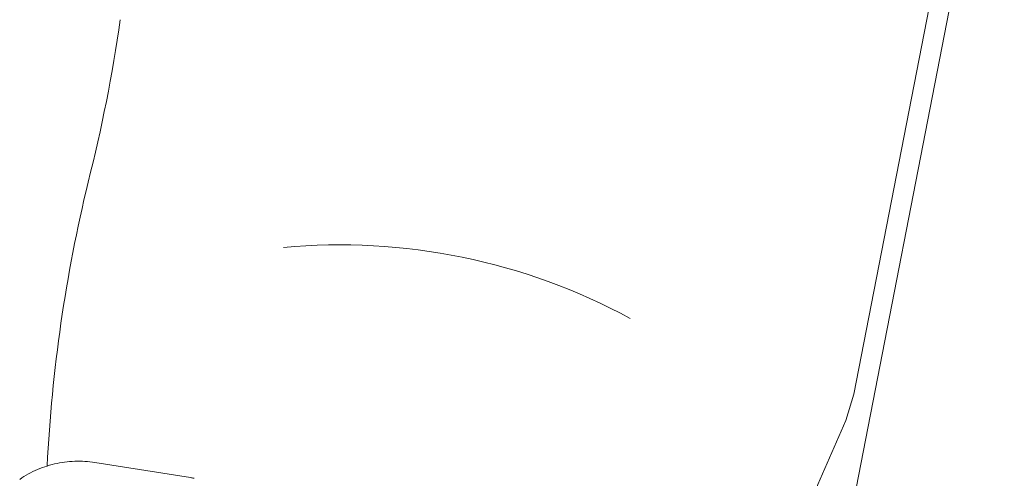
# Model space of a CAD drawing. Header units: inches. Extents: x -2078 to 109126, y -964 to 6385.
# Tile 235 of 256: x 37090 to 37108, y 3859 to 3867. Entities that reach past the tile are written whole.
import ezdxf

# ---------------------------------------------------------------- set-up
doc = ezdxf.new("R2010")
doc.units = ezdxf.units.IN
doc.header["$MEASUREMENT"] = 0
doc.layers.add('16_dwg _2_', color=8, linetype='Continuous', lineweight=9)
doc.layers.add('A-HATCH', color=9, linetype='Continuous')

# ---------------------------------------------------------------- blocks, each defined once
blk = doc.blocks.new('16_dwg _2_-1561311-3-1st Floor - Auditorium')
at = {"color": 254, "lineweight": 9}
blk.add_line((177010.765, 507970.075), (176994.027, 507970.075), dxfattribs=at)
at = {"color": 254, "lineweight": 9, "flags": 128}
for points in [[(177010.637, 507969.342), (177008.261, 507969.342), (177007.782, 507969.396), (177006.58, 507969.668), (177006.101, 507969.721), (176998.691, 507969.721), (176998.211, 507969.668), (176997.01, 507969.396), (176996.531, 507969.342)], [(176995.018, 507958.56), (176995.018, 507958.546), (176995.018, 507958.531), (176995.017, 507958.516), (176994.958, 507956.808), (176994.956, 507956.768), (176994.953, 507956.723), (176994.948, 507956.679), (176994.943, 507956.634), (176994.937, 507956.589), (176994.929, 507956.545), (176994.921, 507956.501), (176994.911, 507956.457), (176994.9, 507956.413), (176994.889, 507956.37), (176994.876, 507956.327), (176994.862, 507956.284), (176994.847, 507956.242), (176994.831, 507956.199), (176994.814, 507956.158), (176994.796, 507956.117), (176994.777, 507956.076), (176994.757, 507956.036), (176994.736, 507955.996), (176994.714, 507955.956), (176994.691, 507955.918), (176994.668, 507955.88), (176994.643, 507955.842), (176994.617, 507955.805), (176994.591, 507955.769), (176994.563, 507955.733), (176994.535, 507955.698), (176994.506, 507955.664), (176994.476, 507955.63), (176994.445, 507955.598), (176994.413, 507955.566)], [(176995.019, 507958.578), (176995.018, 507958.581), (176995.019, 507958.583), (176995.018, 507958.569), (176995.018, 507958.56)]]:
    blk.add_lwpolyline(points, dxfattribs=at)
at = {"color": 254, "lineweight": 9}
for centre, radius, start, end in [((176989.012, 507962.371), 10.732, 343.6546, 17.4805), ((176998.567, 507982.731), 27.008, 261.8458, 272.5785), ((177001.35, 507928.42), 27.375, 87.1699, 93.2844)]:
    blk.add_arc(centre, radius, start, end, dxfattribs=at)
blk = doc.blocks.new('W3RFVW29R')
at = {"layer": '16_dwg _2_', "color": 250, "extrusion": (0, 0, -1), "zscale": -1, "rotation": 100.9999999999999}
blk.add_blockref('16_dwg _2_-1561311-3-1st Floor - Auditorium', (523950.853, -72993.636), dxfattribs=at)

msp = doc.modelspace()

# ---------------------------------------------------------------- block references
at = {"layer": 'A-HATCH'}
msp.add_blockref('W3RFVW29R', (28645.88, 32.751), dxfattribs=at)

doc.saveas('drawing.dxf')
